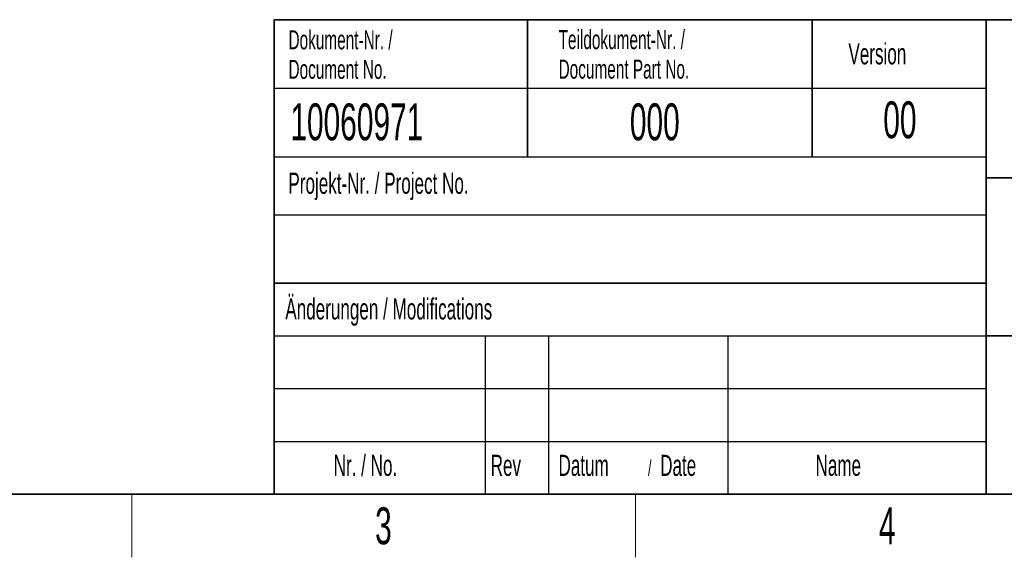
# Model space of a CAD drawing. Header units: millimetres. Extents: x 5 to 418, y 2 to 292.
# Tile 8 of 52: x 111 to 204, y 6 to 57. Entities that reach past the tile are written whole.
import ezdxf

# ---------------------------------------------------------------- set-up
doc = ezdxf.new("R2010")
doc.units = ezdxf.units.MM
doc.layers.add('SLD-0', color=7, linetype='Continuous')
doc.styles.add('SLDTEXTSTYLE1', font='TXT', dxfattribs={"width": 0.605})

# ---------------------------------------------------------------- blocks, each defined once
blk = doc.blocks.new('SW_NOTE_0_3')
at = {"layer": 'SLD-0', "color": 0, "attachment_point": 1, "style": 'SLDTEXTSTYLE1'}
for s, insert, char_height in [('Datum', (0, 2.578), 2), ('/', (8.483, 2.078), 1.5), ('Date', (9.639, 2.578), 2)]:
    blk.add_mtext(s, dxfattribs=dict(at, insert=insert, char_height=char_height))
blk = doc.blocks.new('SW_NOTE_0_5')
at = {"layer": 'SLD-0', "color": 0, "char_height": 1.8, "attachment_point": 1, "style": 'SLDTEXTSTYLE1'}
for s, insert in [('Teildokument-Nr. /', (0, 2.32)), ('Document Part No.', (0, -0.48))]:
    blk.add_mtext(s, dxfattribs=dict(at, insert=insert))
blk = doc.blocks.new('SW_NOTE_0_6')
at = {"layer": 'SLD-0', "color": 0, "char_height": 1.8, "attachment_point": 1, "style": 'SLDTEXTSTYLE1'}
for s, insert in [('Dokument-Nr. /', (0, 2.32)), ('Document No.', (0, -0.48))]:
    blk.add_mtext(s, dxfattribs=dict(at, insert=insert))

msp = doc.modelspace()

# ---------------------------------------------------------------- linework, layer by layer
at = {"layer": 'SLD-0', "lineweight": 35}
for p, q in [((135, 57), (408, 57)), ((135, 57), (135, 12)), ((159, 57), (159, 44)), ((186, 57), (186, 44)), ((202.5, 57), (202.5, 12)), ((202.5, 42), (259, 42)), ((135, 32), (202.5, 32)), ((202.5, 27), (259, 27)), ((26, 12), (408, 12)), ((135, 12), (408, 12))]:
    msp.add_line(p, q, dxfattribs=at)
at = {"layer": 'SLD-0'}
for p, q in [((135, 50.5), (202.5, 50.5)), ((135, 38.5), (202.5, 38.5)), ((135, 27), (202.5, 27)), ((155, 27), (155, 12)), ((161, 27), (161, 12)), ((178, 27), (178, 12)), ((135, 22), (202.5, 22)), ((135, 17), (202.5, 17))]:
    msp.add_line(p, q, dxfattribs=at)
at = {"layer": 'SLD-0', "lineweight": 25}
msp.add_line((135, 44), (202.5, 44), dxfattribs=at)
at = {"layer": 'SLD-0', "lineweight": 18}
for p, q in [((121.5, 6), (121.5, 12)), ((169.25, 6), (169.25, 12))]:
    msp.add_line(p, q, dxfattribs=at)

# ---------------------------------------------------------------- block references
at = {"layer": 'SLD-0'}
for name, p in [('SW_NOTE_0_6', (136.354, 53.6688)), ('SW_NOTE_0_5', (161.9554, 53.687)), ('SW_NOTE_0_3', (161.9462, 13.1463))]:
    msp.add_blockref(name, p, dxfattribs=at)

# ---------------------------------------------------------------- texts
at = {"layer": 'SLD-0', "style": 'SLDTEXTSTYLE1'}
for s, insert, char_height, attachment_point in [('Version', (189.4285, 54.7601), 2, 1), ('10060971', (136.5297, 49.0581), 3.5, 1), ('000', (168.711, 49.0581), 3.5, 1), ('00', (194.3073, 49.2527), 3.5, 2), ('Projekt-Nr. / Project No.', (136.3454, 42.4834), 2, 1), ('Änderungen / Modifications', (136.0531, 30.5619), 2, 1), ('Nr. / No.', (140.6365, 15.7244), 2, 1), ('Rev', (155.5183, 15.7244), 2, 1), ('Name', (186.3108, 15.729), 2, 1), ('3', (145.3527, 10.743), 3.5, 2), ('4', (193.1027, 10.743), 3.5, 2)]:
    msp.add_mtext(s, dxfattribs=dict(at, insert=insert, char_height=char_height, attachment_point=attachment_point))

doc.saveas('drawing.dxf')
